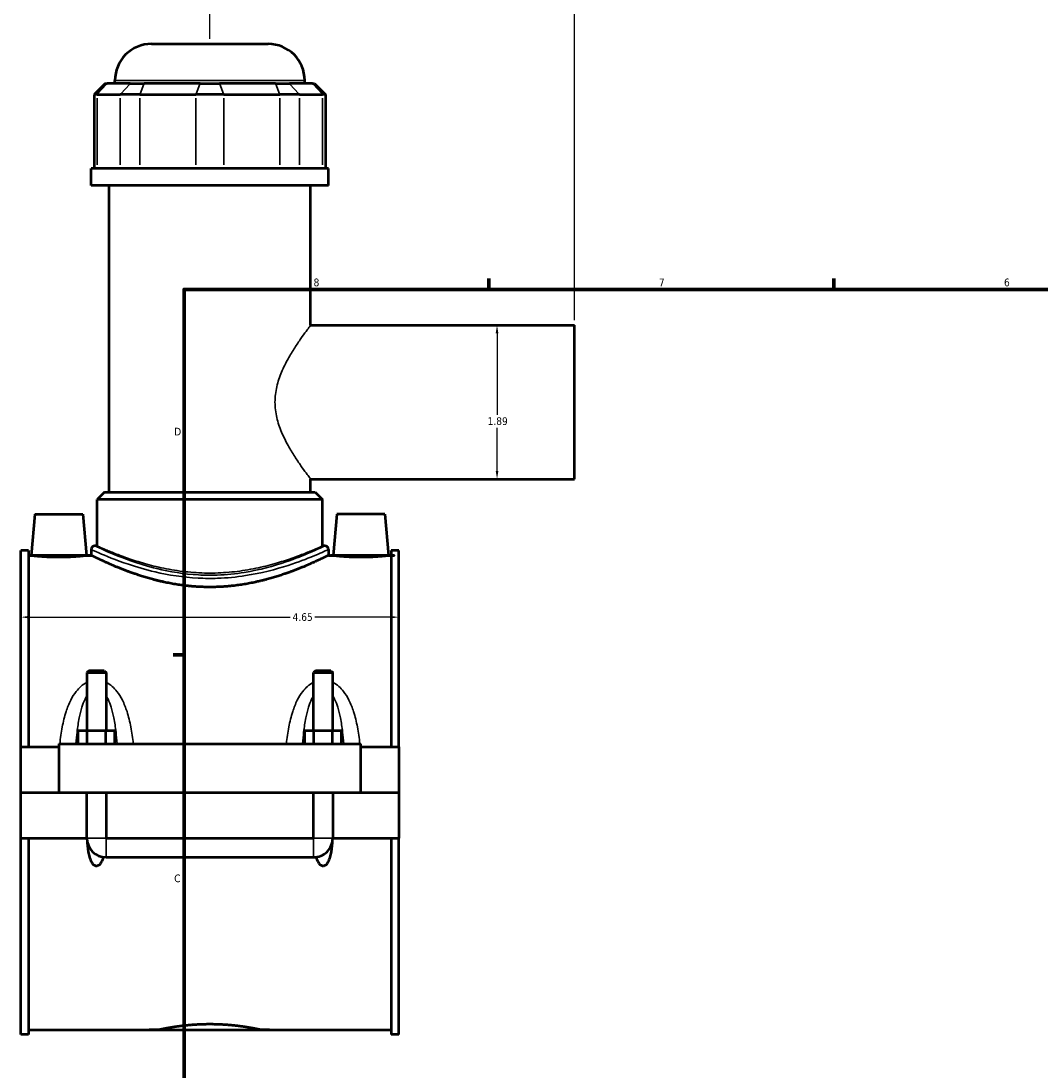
# Model space of a CAD drawing. Header units: inches. Extents: x -1.5 to 48.7, y -2 to 47.9.
# Tile 2 of 8: x -1.5 to 11, y 11.4 to 24.3. Entities that reach past the tile are written whole.
import ezdxf

# ---------------------------------------------------------------- set-up
doc = ezdxf.new("R2010")
doc.units = ezdxf.units.IN
doc.header["$MEASUREMENT"] = 0
for name, color, linetype, lineweight in [('Border (ANSI)', 7, 'Continuous', 70), ('Dimension (ANSI)', 7, 'Continuous', 25), ('Visible (ANSI)', 7, 'Continuous', 50), ('Visible Narrow (ANSI)', 7, 'Continuous', 35)]:
    doc.layers.add(name, color=color, linetype=linetype, lineweight=lineweight)
doc.styles.add('Note Text (ANSI)', font='tahoma.ttf')
doc.dimstyles.new('Default (ANSI)', dxfattribs={"dimtxt": 0.094488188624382, "dimasz": 0.0984251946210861, "dimexe": 0.125, "dimexo": 0.0625, "dimgap": 0.031496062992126, "dimtad": 0, "dimtih": 1, "dimtoh": 1, "dimrnd": 1e-08, "dimzin": 4, "dimdsep": 46, "dimtxsty": 'Note Text (ANSI)', "dimcen": 0.09, "dimdle": 0.3937007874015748, "dimclrd": 256, "dimclre": 256, "dimclrt": 5, "dimadec": 0, "dimazin": 1, "dimtfac": 1, "dimtofl": 0, "dimtmove": 0, "dimatfit": 3, "dimfxl": 1, "dimtolj": 1, "dimtzin": 4, "dimlwd": -1, "dimlwe": -1, "dimarcsym": 0})

# ---------------------------------------------------------------- blocks, each defined once
blk = doc.blocks.new('Borders Default Border')
at = {"layer": 'Border (ANSI)'}
for p, q in [((4.250000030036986, 21.00000006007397), (4.250000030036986, 21.13448766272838)), ((8.500000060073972, 21.00000006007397), (8.500000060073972, 21.13448766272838)), ((0.4999999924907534, 16.49999993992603), (0.3655118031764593, 16.49999993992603))]:
    blk.add_line(p, q, dxfattribs=at)
at = {"layer": 'Border (ANSI)', "flags": 128}
blk.add_lwpolyline([(0.4999999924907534, 0.9999999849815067), (0.4999999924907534, 21.00000006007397), (33.49999855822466, 21.00000006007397), (33.49999855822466, 0.9999999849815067), (0.4999999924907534, 0.9999999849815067)], dxfattribs=at)
at = {"layer": 'Border (ANSI)', "color": 5, "true_color": 0x0000ff, "char_height": 0.0944881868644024, "attachment_point": 7, "style": 'Note Text (ANSI)'}
for s, insert in [('8', (2.09415882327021, 21.03785602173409)), ('7', (6.345746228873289, 21.04)), ('6', (10.59483913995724, 21.03800916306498)), ('D', (0.378138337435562, 19.2027559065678)), ('C', (0.3779006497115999, 13.70107135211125))]:
    blk.add_mtext(s, dxfattribs=dict(at, insert=insert))
blk = doc.blocks.new('*D6')
at = {"layer": 'Defpoints', "color": 0, "transparency": 16777216}
for p in [(5.306831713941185, 24.83500270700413), (0.8168317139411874, 24.02283973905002), (5.306831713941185, 20.55969013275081)]:
    blk.add_point(p, dxfattribs=at)
at = {"layer": 'Dimension (ANSI)', "transparency": 16777216}
for p, q in [((0.8168317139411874, 24.08533973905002), (0.8168317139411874, 24.96000270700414)), ((5.306831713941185, 20.62219013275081), (5.306831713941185, 24.96000270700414)), ((0.9152569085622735, 24.83500270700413), (3.023211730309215, 24.83500270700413)), ((5.208406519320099, 24.83500270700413), (3.330451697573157, 24.83500270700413))]:
    blk.add_line(p, q, dxfattribs=at)
for points in [[(0.9152569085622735, 24.85140690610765), (0.9152569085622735, 24.81859850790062), (0.8168317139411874, 24.83500270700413)], [(5.208406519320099, 24.85140690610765), (5.208406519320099, 24.81859850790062), (5.306831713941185, 24.83500270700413)]]:
    blk.add_solid(points, dxfattribs=at)
at = {"layer": 'Dimension (ANSI)', "color": 5, "transparency": 16777216, "insert": (3.054707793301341, 24.8841187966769), "char_height": 0.094488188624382, "attachment_point": 1, "style": 'Note Text (ANSI)'}
blk.add_mtext('\\A1;4.49', dxfattribs=at)
blk = doc.blocks.new('*D7')
at = {"layer": 'Defpoints', "color": 0, "transparency": 16777216}
for p in [(3.141831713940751, 16.96561731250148), (-1.508168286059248, 16.57667438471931), (3.141831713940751, 16.57667438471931)]:
    blk.add_point(p, dxfattribs=at)
at = {"layer": 'Dimension (ANSI)', "transparency": 16777216}
for p, q in [((-1.409743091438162, 16.96561731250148), (1.80390976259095, 16.96561731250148)), ((3.043406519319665, 16.96561731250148), (2.10975366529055, 16.96561731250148))]:
    blk.add_line(p, q, dxfattribs=at)
for points in [[(-1.409743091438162, 16.98202151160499), (-1.409743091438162, 16.94921311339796), (-1.508168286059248, 16.96561731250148)], [(3.043406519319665, 16.98202151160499), (3.043406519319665, 16.94921311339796), (3.141831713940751, 16.96561731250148)]]:
    blk.add_solid(points, dxfattribs=at)
at = {"layer": 'Dimension (ANSI)', "color": 5, "transparency": 16777216, "insert": (1.835405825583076, 17.01473340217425), "char_height": 0.094488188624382, "attachment_point": 1, "style": 'Note Text (ANSI)'}
blk.add_mtext('\\A1;4.65', dxfattribs=at)
blk = doc.blocks.new('*D9')
at = {"layer": 'Defpoints', "color": 0, "transparency": 16777216}
for p in [(4.352943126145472, 20.55969013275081), (4.352943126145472, 18.66598934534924), (4.352943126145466, 18.66598934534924)]:
    blk.add_point(p, dxfattribs=at)
at = {"layer": 'Dimension (ANSI)', "transparency": 16777216}
for p, q in [((4.352943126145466, 20.46126493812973), (4.352943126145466, 19.45751697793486)), ((4.352943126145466, 18.76441453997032), (4.352943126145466, 19.2957215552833))]:
    blk.add_line(p, q, dxfattribs=at)
for points in [[(4.336538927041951, 20.46126493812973), (4.36934732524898, 20.46126493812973), (4.352943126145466, 20.55969013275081)], [(4.336538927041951, 18.76441453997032), (4.36934732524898, 18.76441453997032), (4.352943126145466, 18.66598934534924)]]:
    blk.add_solid(points, dxfattribs=at)
at = {"layer": 'Dimension (ANSI)', "color": 5, "transparency": 16777216, "insert": (4.23672075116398, 19.42602091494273), "char_height": 0.094488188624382, "attachment_point": 1, "style": 'Note Text (ANSI)'}
blk.add_mtext('\\A1;1.89', dxfattribs=at)

msp = doc.modelspace()

# ---------------------------------------------------------------- linework, layer by layer
at = {"layer": 'Visible (ANSI)'}
for p, q in [((0.0980915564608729, 24.02283973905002), (1.535571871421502, 24.02283973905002)), ((-0.4713338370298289, 23.53493973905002), (-0.6060976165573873, 23.40017595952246)), ((-0.4713338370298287, 23.53493973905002), (-0.4473978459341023, 23.53493973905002)), ((-0.1622028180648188, 23.53493973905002), (-0.4473978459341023, 23.53493973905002)), ((-0.351121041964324, 23.53493973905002), (-0.351121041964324, 23.57362714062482)), ((-0.1622028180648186, 23.53493973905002), (0.0079756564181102, 23.53493973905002)), ((0.6964973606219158, 23.53493973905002), (0.0079756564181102, 23.53493973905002)), ((0.6964973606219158, 23.53493973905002), (0.9371660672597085, 23.53493973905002)), ((1.625687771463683, 23.53493973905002), (0.9371660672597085, 23.53493973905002)), ((1.625687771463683, 23.53493973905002), (1.795866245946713, 23.53493973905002)), ((2.081061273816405, 23.53493973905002), (1.795866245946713, 23.53493973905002)), ((1.984784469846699, 23.53493973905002), (1.984784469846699, 23.57362714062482)), ((2.081061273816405, 23.53493973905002), (2.104997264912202, 23.53493973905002)), ((2.104997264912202, 23.53493973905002), (2.239761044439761, 23.40017595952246)), ((-0.5719033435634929, 23.40017595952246), (-0.6060976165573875, 23.40017595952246)), ((-0.6060976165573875, 23.40017595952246), (-0.6060976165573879, 22.48943973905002)), ((-0.5719033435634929, 23.40017595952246), (-0.2867083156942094, 23.40017595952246)), ((-0.0435962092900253, 23.40017595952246), (-0.2867083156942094, 23.40017595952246)), ((-0.0435962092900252, 23.40017595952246), (0.6449254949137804, 23.40017595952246)), ((0.9887379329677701, 23.40017595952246), (0.6449254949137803, 23.40017595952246)), ((0.9887379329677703, 23.40017595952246), (1.677259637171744, 23.40017595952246)), ((1.920371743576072, 23.40017595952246), (1.677259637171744, 23.40017595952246)), ((1.920371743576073, 23.40017595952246), (2.205566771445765, 23.40017595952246)), ((2.239761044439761, 23.40017595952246), (2.205566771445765, 23.40017595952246)), ((2.239761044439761, 23.40017595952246), (2.239761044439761, 22.48943973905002)), ((2.276772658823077, 22.48943973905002), (-0.6431092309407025, 22.48943973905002)), ((-0.6431092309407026, 22.28033973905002), (-0.6431092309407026, 22.48943973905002)), ((2.276772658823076, 22.28033973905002), (2.276772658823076, 22.48943973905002)), ((2.276772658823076, 22.28033973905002), (-0.6431092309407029, 22.28033973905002)), ((-0.4241180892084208, 18.50467438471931), (-0.4241180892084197, 22.28033973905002)), ((2.057781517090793, 20.55969013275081), (2.057781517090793, 22.28033973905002)), ((2.057781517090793, 20.55969013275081), (5.306831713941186, 20.55969013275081)), ((5.306831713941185, 18.66598934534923), (5.306831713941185, 20.55969013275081)), ((2.057781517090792, 18.50467438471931), (2.057781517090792, 18.66598934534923)), ((2.057781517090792, 18.66598934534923), (5.306831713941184, 18.66598934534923)), ((-0.4802696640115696, 18.50467438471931), (-0.5701121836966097, 18.41483186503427)), ((-0.4802696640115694, 18.50467438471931), (2.113933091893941, 18.50467438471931)), ((2.113933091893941, 18.50467438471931), (2.20377561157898, 18.41483186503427)), ((2.203775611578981, 18.41483186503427), (-0.5701121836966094, 18.41483186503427)), ((-0.5701121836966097, 17.84345391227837), (-0.5701121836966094, 18.41483186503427)), ((2.20377561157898, 17.84345391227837), (2.203775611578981, 18.41483186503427)), ((-1.338443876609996, 18.23394210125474), (-1.382825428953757, 17.72665863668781)), ((-1.338443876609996, 18.23394210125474), (-0.7478926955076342, 18.23394210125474)), ((-0.7478926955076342, 18.23394210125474), (-0.703511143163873, 17.72665863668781)), ((2.381556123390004, 18.23394210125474), (2.337174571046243, 17.72665863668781)), ((2.972107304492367, 18.23394210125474), (2.381556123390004, 18.23394210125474)), ((2.972107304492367, 18.23394210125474), (3.016488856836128, 17.72665863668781)), ((-0.5701121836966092, 17.84345391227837), (-0.5981879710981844, 17.84345391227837)), ((2.231851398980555, 17.84345391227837), (2.20377561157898, 17.84345391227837)), ((-1.508168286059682, 15.36829249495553), (-1.508168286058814, 17.78505627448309)), ((-1.415168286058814, 17.78505627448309), (-1.508168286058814, 17.78505627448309)), ((-1.415168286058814, 17.78505627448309), (-1.415168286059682, 15.36829249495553)), ((-1.415168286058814, 17.72665863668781), (-1.382825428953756, 17.72665863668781)), ((-0.7035111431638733, 17.72665863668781), (-0.6431092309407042, 17.72665863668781)), ((-0.6431092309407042, 17.79853265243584), (-0.6431092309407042, 17.72665863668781)), ((2.276772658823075, 17.79853265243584), (2.276772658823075, 17.72665863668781)), ((2.276772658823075, 17.72665863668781), (2.337174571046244, 17.72665863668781)), ((3.016488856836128, 17.72665863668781), (3.048831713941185, 17.72665863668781)), ((3.048831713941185, 17.78505627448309), (3.048831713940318, 15.36829249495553)), ((3.141831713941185, 17.78505627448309), (3.048831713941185, 17.78505627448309)), ((3.141831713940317, 15.36829249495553), (3.141831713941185, 17.78505627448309)), ((-0.6726564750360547, 16.30612057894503), (-0.6962785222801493, 16.28249853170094)), ((-0.4836800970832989, 16.30612057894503), (-0.6726564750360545, 16.30612057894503)), ((-0.4836800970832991, 16.30612057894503), (-0.4600580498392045, 16.28249853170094)), ((2.117343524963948, 16.30612057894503), (2.093721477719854, 16.28249853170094)), ((2.306319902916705, 16.30612057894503), (2.117343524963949, 16.30612057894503)), ((2.306319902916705, 16.30612057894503), (2.329941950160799, 16.28249853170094)), ((-0.6962785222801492, 16.28249853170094), (-0.4600580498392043, 16.28249853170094)), ((-0.6962785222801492, 16.28249853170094), (-0.6962785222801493, 15.56514288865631)), ((-0.4600580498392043, 16.28249853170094), (-0.4600580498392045, 15.56514288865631)), ((2.093721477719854, 16.28249853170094), (2.329941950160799, 16.28249853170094)), ((2.093721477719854, 15.56514288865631), (2.093721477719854, 16.28249853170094)), ((2.329941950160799, 15.56514288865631), (2.329941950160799, 16.28249853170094)), ((-0.8054715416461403, 15.40766257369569), (-0.8054715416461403, 15.56514288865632)), ((-0.6918199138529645, 15.56514288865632), (-0.8054715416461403, 15.56514288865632)), ((-0.6918199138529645, 15.40766257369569), (-0.6918199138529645, 15.56514288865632)), ((-0.4645166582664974, 15.56514288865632), (-0.6918199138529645, 15.56514288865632)), ((-0.4645166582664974, 15.40766257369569), (-0.4645166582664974, 15.56514288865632)), ((-0.3508650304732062, 15.56514288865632), (-0.4645166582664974, 15.56514288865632)), ((-0.3508650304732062, 15.40766257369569), (-0.3508650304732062, 15.56514288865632)), ((1.98452845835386, 15.40766257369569), (1.98452845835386, 15.56514288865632)), ((2.098180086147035, 15.56514288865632), (1.98452845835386, 15.56514288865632)), ((2.098180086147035, 15.40766257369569), (2.098180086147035, 15.56514288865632)), ((2.325483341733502, 15.56514288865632), (2.098180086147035, 15.56514288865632)), ((2.325483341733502, 15.40766257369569), (2.325483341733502, 15.56514288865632)), ((2.439134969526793, 15.56514288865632), (2.325483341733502, 15.56514288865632)), ((2.439134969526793, 15.40766257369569), (2.439134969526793, 15.56514288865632)), ((-1.043168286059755, 15.40766257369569), (-1.043168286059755, 14.80874525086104)), ((-1.043168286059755, 15.40766257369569), (2.676831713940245, 15.40766257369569)), ((2.676831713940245, 14.80874525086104), (2.676831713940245, 15.40766257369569)), ((-1.508168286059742, 15.36829249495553), (-1.043168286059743, 15.36829249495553)), ((-1.508168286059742, 14.80874525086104), (-1.508168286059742, 15.36829249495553)), ((2.676831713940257, 15.36829249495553), (3.141831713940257, 15.36829249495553)), ((3.141831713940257, 15.36829249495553), (3.141831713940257, 14.80874525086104)), ((-1.508168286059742, 14.80874525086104), (-1.043168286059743, 14.80874525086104)), ((-1.508168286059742, 14.24526099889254), (-1.508168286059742, 14.80480824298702)), ((-0.696278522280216, 14.80480824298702), (-1.508168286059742, 14.80480824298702)), ((-1.043168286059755, 14.80874525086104), (2.676831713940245, 14.80874525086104)), ((-0.6962785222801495, 14.80874525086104), (-0.6962785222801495, 14.80480824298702)), ((-0.696278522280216, 14.24526099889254), (-0.696278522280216, 14.80480824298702)), ((-0.4600580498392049, 14.80874525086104), (-0.4600580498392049, 14.80480824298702)), ((-0.4600580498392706, 14.80480824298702), (-0.4600580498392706, 14.24526099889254)), ((2.093721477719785, 14.80480824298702), (-0.4600580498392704, 14.80480824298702)), ((2.093721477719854, 14.80480824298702), (2.093721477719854, 14.80874525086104)), ((2.093721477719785, 14.24526099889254), (2.093721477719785, 14.80480824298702)), ((2.329941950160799, 14.80480824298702), (2.329941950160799, 14.80874525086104)), ((2.329941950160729, 14.80480824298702), (2.329941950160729, 14.24526099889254)), ((3.141831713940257, 14.80480824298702), (2.329941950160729, 14.80480824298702)), ((2.676831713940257, 14.80874525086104), (3.141831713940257, 14.80874525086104)), ((3.141831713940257, 14.80480824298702), (3.141831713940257, 14.24526099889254)), ((-1.508168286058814, 11.82849721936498), (-1.508168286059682, 14.24526099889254)), ((-1.508168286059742, 14.24526099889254), (-0.696278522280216, 14.24526099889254)), ((-1.415168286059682, 14.24526099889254), (-1.415168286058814, 11.82849721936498)), ((-0.4600580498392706, 14.24526099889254), (2.093721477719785, 14.24526099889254)), ((2.329941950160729, 14.24526099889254), (3.141831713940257, 14.24526099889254)), ((3.048831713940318, 14.24526099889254), (3.048831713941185, 11.82849721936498)), ((3.141831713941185, 11.82849721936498), (3.141831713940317, 14.24526099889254)), ((-0.4600580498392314, 14.00904052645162), (2.09372147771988, 14.00904052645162)), ((-1.415168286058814, 11.82849721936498), (-1.508168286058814, 11.82849721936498)), ((-1.415168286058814, 11.88689485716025), (0.1995088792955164, 11.88689485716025)), ((1.434154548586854, 11.88689485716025), (3.048831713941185, 11.88689485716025)), ((3.141831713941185, 11.82849721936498), (3.048831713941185, 11.82849721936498))]:
    msp.add_line(p, q, dxfattribs=at)
for centre, radius, start, end in [((0.0980915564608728, 23.57362714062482), 0.4492125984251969, 89.99999999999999, 180), ((1.535571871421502, 23.57362714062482), 0.4492125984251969, 0, 90), ((-0.5981879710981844, 17.79853265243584), 0.0449212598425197, 90, 180), ((2.231851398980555, 17.79853265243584), 0.0449212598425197, 0, 90), ((-0.4600580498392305, 14.24526099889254), 0.2362204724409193, 180, 269.9999999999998), ((2.09372147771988, 14.24526099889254), 0.2362204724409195, 269.9999999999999, 0)]:
    msp.add_arc(centre, radius, start, end, dxfattribs=at)
for points, knots in [([(-0.703511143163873, 17.72665863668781), (-0.7035111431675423, 17.72665863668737), (-0.7119966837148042, 17.72562274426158), (-0.7465176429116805, 17.7218694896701), (-0.7725520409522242, 17.71920446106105), (-0.832726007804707, 17.71417874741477), (-0.8709094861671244, 17.71149031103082), (-0.9547156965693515, 17.70768775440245), (-1.00034246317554, 17.70663016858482), (-1.085994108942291, 17.70663016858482), (-1.131620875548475, 17.70768775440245), (-1.215427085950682, 17.71149031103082), (-1.253610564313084, 17.71417874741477), (-1.313784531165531, 17.71920446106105), (-1.339818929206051, 17.7218694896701), (-1.374339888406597, 17.72562274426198), (-1.382825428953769, 17.72665863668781), (-1.382825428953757, 17.72665863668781)], [1.30455409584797, 1.30455409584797, 1.304554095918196, 1.304554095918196, 1.630498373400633, 1.630498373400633, 1.956442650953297, 1.956442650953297, 2.282775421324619, 2.282775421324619, 2.609108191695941, 2.609108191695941, 2.935440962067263, 2.935440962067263, 3.261773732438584, 3.261773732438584, 3.587718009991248, 3.587718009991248, 3.913662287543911, 3.913662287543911, 3.913662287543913, 3.913662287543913]), ([(2.276772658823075, 17.72665863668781), (2.276772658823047, 17.72665863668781), (2.267664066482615, 17.72206869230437), (2.229892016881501, 17.70345623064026), (2.201241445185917, 17.68944501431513), (2.126201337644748, 17.65416763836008), (2.079751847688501, 17.63289380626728), (1.973141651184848, 17.58688880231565), (1.91297265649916, 17.5621928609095), (1.785184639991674, 17.51389353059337), (1.712917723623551, 17.48849677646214), (1.555201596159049, 17.43999573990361), (1.469748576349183, 17.41693708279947), (1.290581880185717, 17.37797813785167), (1.196694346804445, 17.36209716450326), (1.006652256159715, 17.34082462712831), (0.9104906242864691, 17.33546863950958), (0.7231728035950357, 17.33546863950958), (0.6270111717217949, 17.34082462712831), (0.4369690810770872, 17.36209716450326), (0.3430815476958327, 17.37797813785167), (0.1639148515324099, 17.41693708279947), (0.0784618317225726, 17.43999573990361), (-0.0792542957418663, 17.48849677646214), (-0.1515212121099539, 17.51389353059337), (-0.2793092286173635, 17.5621928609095), (-0.3394782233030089, 17.58688880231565), (-0.4460884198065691, 17.63289380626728), (-0.4925379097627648, 17.65416763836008), (-0.5675780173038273, 17.68944501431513), (-0.5962285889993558, 17.70345623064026), (-0.6340006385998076, 17.7220686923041), (-0.6431092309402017, 17.72665863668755), (-0.6431092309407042, 17.72665863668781)], [5.70166505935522, 5.70166505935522, 5.70166505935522, 5.70166505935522, 6.413400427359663, 6.413400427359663, 7.125135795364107, 7.125135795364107, 7.836871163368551, 7.836871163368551, 8.548606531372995, 8.548606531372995, 9.262287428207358, 9.262287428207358, 9.97596832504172, 9.97596832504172, 10.68964922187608, 10.68964922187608, 11.40333011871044, 11.40333011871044, 12.1170110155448, 12.1170110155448, 12.83069191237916, 12.83069191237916, 13.54437280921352, 13.54437280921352, 14.25805370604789, 14.25805370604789, 14.96978907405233, 14.96978907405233, 15.68152444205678, 15.68152444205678, 16.39325981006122, 16.39325981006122, 17.10499517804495, 17.10499517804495, 17.10499517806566, 17.10499517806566]), ([(3.016488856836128, 17.72665863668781), (3.016488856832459, 17.72665863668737), (3.008003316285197, 17.72562274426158), (2.97348235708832, 17.7218694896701), (2.947447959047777, 17.71920446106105), (2.887273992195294, 17.71417874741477), (2.849090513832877, 17.71149031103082), (2.76528430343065, 17.70768775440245), (2.71965753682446, 17.70663016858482), (2.676831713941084, 17.70663016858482), (2.634005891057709, 17.70663016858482), (2.588379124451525, 17.70768775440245), (2.504572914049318, 17.71149031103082), (2.466389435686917, 17.71417874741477), (2.40621546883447, 17.71920446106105), (2.380181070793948, 17.7218694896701), (2.345660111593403, 17.72562274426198), (2.337174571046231, 17.72665863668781), (2.337174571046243, 17.72665863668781)], [3.913662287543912, 3.913662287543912, 3.913662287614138, 3.913662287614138, 4.239606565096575, 4.239606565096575, 4.565550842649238, 4.565550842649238, 4.89188361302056, 4.89188361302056, 5.218216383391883, 5.218216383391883, 5.218216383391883, 5.544549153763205, 5.544549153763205, 5.870881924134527, 5.870881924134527, 6.196826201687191, 6.196826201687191, 6.522770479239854, 6.522770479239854, 6.522770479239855, 6.522770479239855]), ([(-0.495369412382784, 14.0116950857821), (-0.4985451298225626, 14.00066183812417), (-0.5021799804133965, 13.98954133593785), (-0.5145473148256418, 13.95752026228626), (-0.5245259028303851, 13.93733411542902), (-0.5436134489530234, 13.9160736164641), (-0.5496039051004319, 13.9106447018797), (-0.5597225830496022, 13.90477487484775), (-0.5632870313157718, 13.90319022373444), (-0.5706268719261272, 13.90104364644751), (-0.5744023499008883, 13.90048196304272), (-0.5819342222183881, 13.90048196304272), (-0.5857097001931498, 13.90104364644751), (-0.5930495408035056, 13.90319022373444), (-0.5966139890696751, 13.90477487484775), (-0.6067326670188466, 13.9106447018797), (-0.6127231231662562, 13.9160736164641), (-0.6318106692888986, 13.93733411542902), (-0.6417892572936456, 13.95752026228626), (-0.6581580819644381, 13.9999018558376), (-0.6642470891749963, 14.02220378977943), (-0.67906741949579, 14.08779737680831), (-0.6850167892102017, 14.13563779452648), (-0.6890640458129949, 14.1860126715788), (-0.6891401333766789, 14.18697030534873), (-0.6892154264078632, 14.18792852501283)], [1.536098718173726, 1.536098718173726, 1.536098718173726, 1.536098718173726, 1.621113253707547, 1.621113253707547, 1.787454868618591, 1.787454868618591, 1.84484773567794, 1.84484773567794, 1.873544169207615, 1.873544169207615, 1.902240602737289, 1.902240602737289, 1.930937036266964, 1.930937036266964, 1.959633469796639, 1.959633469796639, 2.017026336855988, 2.017026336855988, 2.183367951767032, 2.183367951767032, 2.349709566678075, 2.349709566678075, 2.713402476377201, 2.713402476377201, 2.720445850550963, 2.720445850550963, 2.720445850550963, 2.720445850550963]), ([(2.322878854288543, 14.18792852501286), (2.322803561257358, 14.18697030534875), (2.322727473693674, 14.1860126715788), (2.318680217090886, 14.13563779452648), (2.312730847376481, 14.08779737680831), (2.297910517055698, 14.02220378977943), (2.291821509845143, 13.9999018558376), (2.275452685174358, 13.95752026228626), (2.265474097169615, 13.93733411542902), (2.246386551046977, 13.9160736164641), (2.240396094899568, 13.9106447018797), (2.230277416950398, 13.90477487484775), (2.226712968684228, 13.90319022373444), (2.219373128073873, 13.90104364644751), (2.215597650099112, 13.90048196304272), (2.208065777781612, 13.90048196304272), (2.204290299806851, 13.90104364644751), (2.196950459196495, 13.90319022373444), (2.193386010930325, 13.90477487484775), (2.183267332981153, 13.9106447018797), (2.177276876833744, 13.9160736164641), (2.158189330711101, 13.93733411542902), (2.148210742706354, 13.95752026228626), (2.135843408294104, 13.98954133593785), (2.132208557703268, 14.00066183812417), (2.129032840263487, 14.0116950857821)], [1.084035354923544, 1.084035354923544, 1.084035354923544, 1.084035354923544, 1.091078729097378, 1.091078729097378, 1.454771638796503, 1.454771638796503, 1.621113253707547, 1.621113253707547, 1.787454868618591, 1.787454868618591, 1.84484773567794, 1.84484773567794, 1.873544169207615, 1.873544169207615, 1.90224060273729, 1.90224060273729, 1.930937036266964, 1.930937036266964, 1.959633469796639, 1.959633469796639, 2.017026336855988, 2.017026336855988, 2.183367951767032, 2.183367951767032, 2.268382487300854, 2.268382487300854, 2.268382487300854, 2.268382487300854]), ([(0.1995088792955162, 11.88689485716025), (0.1995088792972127, 11.88689485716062), (0.2032414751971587, 11.8876917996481), (0.2189219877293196, 11.89094753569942), (0.2308661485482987, 11.89340424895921), (0.2624030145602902, 11.89958310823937), (0.282020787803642, 11.90330490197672), (0.3273082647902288, 11.91130455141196), (0.3529810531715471, 11.91557458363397), (0.4076579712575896, 11.92384151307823), (0.4385496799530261, 11.92813054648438), (0.5058518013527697, 11.93619925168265), (0.5422610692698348, 11.93997064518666), (0.6182723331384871, 11.94624986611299), (0.6579371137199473, 11.94875653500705), (0.7377743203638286, 11.9520819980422), (0.777947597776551, 11.95289819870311), (0.8557158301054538, 11.95289819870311), (0.8958891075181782, 11.9520819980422), (0.975726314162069, 11.94875653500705), (1.015391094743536, 11.94624986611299), (1.091402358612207, 11.93997064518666), (1.127811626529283, 11.93619925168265), (1.195113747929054, 11.92813054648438), (1.226005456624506, 11.92384151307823), (1.280682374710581, 11.91557458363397), (1.306355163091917, 11.91130455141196), (1.351642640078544, 11.90330490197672), (1.371260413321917, 11.89958310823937), (1.402797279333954, 11.89340424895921), (1.414741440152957, 11.89094753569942), (1.430421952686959, 11.88769179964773), (1.434154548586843, 11.88689485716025), (1.434154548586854, 11.88689485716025)], [2.370292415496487, 2.370292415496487, 2.370292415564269, 2.370292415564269, 2.666568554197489, 2.666568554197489, 2.962844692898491, 2.962844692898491, 3.259120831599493, 3.259120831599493, 3.555396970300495, 3.555396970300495, 3.851693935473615, 3.851693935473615, 4.147990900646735, 4.147990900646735, 4.444287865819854, 4.444287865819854, 4.740584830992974, 4.740584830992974, 5.036881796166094, 5.036881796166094, 5.333178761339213, 5.333178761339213, 5.629475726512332, 5.629475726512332, 5.925772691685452, 5.925772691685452, 6.222048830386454, 6.222048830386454, 6.518324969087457, 6.518324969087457, 6.814601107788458, 6.814601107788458, 7.110877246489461, 7.110877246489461, 7.110877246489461, 7.110877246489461])]:
    msp.add_open_spline(points, degree=3, knots=knots, dxfattribs=at)
at = {"layer": 'Visible Narrow (ANSI)'}
for p, q in [((-0.453623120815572, 23.52820155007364), (-0.5656780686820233, 23.40691414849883)), ((1.970405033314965, 23.57362714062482), (-0.3367416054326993, 23.57362714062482)), ((-0.2804830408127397, 23.40691414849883), (-0.1684280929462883, 23.52820155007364)), ((0.0053970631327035, 23.52820155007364), (-0.0410176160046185, 23.40691414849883)), ((0.6939187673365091, 23.52820155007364), (0.6475040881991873, 23.40691414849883)), ((0.9397446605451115, 23.52820155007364), (0.9861593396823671, 23.40691414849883)), ((1.628266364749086, 23.52820155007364), (1.674681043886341, 23.40691414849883)), ((1.80209152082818, 23.52820155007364), (1.914146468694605, 23.40691414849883)), ((2.087286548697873, 23.52820155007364), (2.199341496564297, 23.40691414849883)), ((-0.5719033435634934, 22.53497655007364), (-0.5719033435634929, 23.35463914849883)), ((-0.2867083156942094, 23.35463914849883), (-0.2867083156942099, 22.53497655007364)), ((-0.0435962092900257, 22.53497655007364), (-0.0435962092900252, 23.35463914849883)), ((0.6449254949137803, 23.35463914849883), (0.64492549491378, 22.53497655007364)), ((0.9887379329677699, 22.53497655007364), (0.9887379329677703, 23.35463914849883)), ((1.677259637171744, 23.35463914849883), (1.677259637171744, 22.53497655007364)), ((1.920371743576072, 22.53497655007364), (1.920371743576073, 23.35463914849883)), ((2.205566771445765, 23.35463914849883), (2.205566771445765, 22.53497655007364)), ((-0.6948243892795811, 14.24526099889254), (-0.4615121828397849, 14.24526099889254)), ((-0.4600580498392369, 14.01049465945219), (-0.4600580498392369, 14.24380686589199)), ((2.093721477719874, 14.01049465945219), (2.093721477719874, 14.24380686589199)), ((2.328487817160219, 14.24526099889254), (2.095175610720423, 14.24526099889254))]:
    msp.add_line(p, q, dxfattribs=at)
for points, knots in [([(2.057781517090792, 18.66598934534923), (2.057781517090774, 18.66598934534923), (2.052984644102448, 18.67224834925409), (2.033788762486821, 18.69762252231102), (2.019400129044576, 18.71672655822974), (1.983121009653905, 18.76603471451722), (1.961208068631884, 18.79628065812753), (1.91334226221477, 18.86483781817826), (1.88740987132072, 18.90315134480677), (1.835323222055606, 18.98443634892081), (1.807100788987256, 19.03063769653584), (1.751508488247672, 19.13123092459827), (1.724156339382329, 19.18561565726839), (1.67612193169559, 19.30033074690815), (1.655468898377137, 19.3607681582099), (1.626827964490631, 19.48508343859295), (1.618973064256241, 19.54899475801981), (1.618973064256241, 19.67668472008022), (1.626827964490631, 19.74059603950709), (1.655468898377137, 19.86491131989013), (1.67612193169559, 19.92534873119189), (1.724156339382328, 20.04006382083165), (1.751508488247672, 20.09444855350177), (1.807100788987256, 20.19504178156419), (1.835323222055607, 20.24124312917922), (1.88740987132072, 20.32252813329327), (1.913342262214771, 20.36084165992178), (1.961208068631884, 20.42939881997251), (1.983121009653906, 20.45964476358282), (2.019400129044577, 20.5089529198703), (2.033788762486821, 20.52805695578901), (2.052984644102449, 20.55343112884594), (2.057781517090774, 20.55969013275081), (2.057781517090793, 20.55969013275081)], [3.846706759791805, 3.846706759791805, 3.846706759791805, 3.846706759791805, 4.321884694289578, 4.321884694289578, 4.797062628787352, 4.797062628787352, 5.272240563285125, 5.272240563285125, 5.747418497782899, 5.747418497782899, 6.233917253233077, 6.233917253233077, 6.720416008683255, 6.720416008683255, 7.206914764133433, 7.206914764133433, 7.69341351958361, 7.69341351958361, 8.179912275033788, 8.179912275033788, 8.666411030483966, 8.666411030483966, 9.152909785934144, 9.152909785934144, 9.639408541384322, 9.639408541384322, 10.11458647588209, 10.11458647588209, 10.58976441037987, 10.58976441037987, 11.06494234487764, 11.06494234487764, 11.54012027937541, 11.54012027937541, 11.54012027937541, 11.54012027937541]), ([(2.231767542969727, 17.84336326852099), (2.23178225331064, 17.8433792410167), (2.227024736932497, 17.84112771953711), (2.19252498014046, 17.82469644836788), (2.135115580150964, 17.79726391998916), (1.972291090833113, 17.72718761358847), (1.870518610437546, 17.68589024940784), (1.604496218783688, 17.5957046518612), (1.430802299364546, 17.54736982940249), (1.134021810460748, 17.49947868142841), (1.021817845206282, 17.48793274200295), (0.8315694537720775, 17.48122990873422), (0.7542338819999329, 17.48195248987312), (0.4977090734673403, 17.49567748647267), (0.3227822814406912, 17.52449729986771), (0.048282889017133, 17.59133041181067), (-0.0594420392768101, 17.62482792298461), (-0.3088382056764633, 17.71236700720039), (-0.430432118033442, 17.76591254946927), (-0.5649398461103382, 17.82717813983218), (-0.596459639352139, 17.8426242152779), (-0.5981645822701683, 17.8434426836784), (-0.5981875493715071, 17.84345343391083), (-0.5981867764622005, 17.8434525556)], [17.07551578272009, 17.07551578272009, 17.07551578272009, 17.07551578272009, 17.58513396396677, 17.58513396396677, 18.91419398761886, 18.91419398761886, 20.15619918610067, 20.15619918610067, 21.67596180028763, 21.67596180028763, 22.53632132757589, 22.53632132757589, 23.11892855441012, 23.11892855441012, 24.48886053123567, 24.48886053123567, 25.51019575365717, 25.51019575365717, 27.16413640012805, 27.16413640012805, 28.42367272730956, 28.42367272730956, 28.45920315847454, 28.45920315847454, 28.45920315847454, 28.45920315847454]), ([(2.20377561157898, 17.84345391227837), (2.203775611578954, 17.84345391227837), (2.19517898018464, 17.83949520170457), (2.159434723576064, 17.82341773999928), (2.132298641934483, 17.81130886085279), (2.061105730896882, 17.78082749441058), (2.0169921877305, 17.76245002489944), (1.91561483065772, 17.72275749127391), (1.858343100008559, 17.70147453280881), (1.736644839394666, 17.65994579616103), (1.66783992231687, 17.63817302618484), (1.517715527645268, 17.59672800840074), (1.436393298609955, 17.57709608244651), (1.266039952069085, 17.54403839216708), (1.176848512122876, 17.53062700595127), (0.9965488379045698, 17.51270475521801), (0.9054353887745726, 17.50821984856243), (0.7282280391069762, 17.50821984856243), (0.6371145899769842, 17.51270475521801), (0.4568149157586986, 17.53062700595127), (0.3676234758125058, 17.54403839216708), (0.1972701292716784, 17.57709608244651), (0.1159479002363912, 17.59672800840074), (-0.0341764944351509, 17.63817302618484), (-0.1029814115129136, 17.65994579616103), (-0.2246796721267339, 17.70147453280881), (-0.2819514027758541, 17.72275749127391), (-0.3833287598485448, 17.76245002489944), (-0.4274423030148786, 17.78082749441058), (-0.498635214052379, 17.81130886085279), (-0.5257712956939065, 17.82341773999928), (-0.5615155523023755, 17.83949520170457), (-0.5701121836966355, 17.84345391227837), (-0.5701121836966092, 17.84345391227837)], [5.396386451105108, 5.396386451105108, 5.396386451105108, 5.396386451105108, 6.070323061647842, 6.070323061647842, 6.744259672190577, 6.744259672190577, 7.418196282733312, 7.418196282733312, 8.092132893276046, 8.092132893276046, 8.767292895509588, 8.767292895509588, 9.44245289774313, 9.44245289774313, 10.11761289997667, 10.11761289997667, 10.79277290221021, 10.79277290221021, 11.46793290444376, 11.46793290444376, 12.1430929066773, 12.1430929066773, 12.81825290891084, 12.81825290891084, 13.49341291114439, 13.49341291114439, 14.16734952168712, 14.16734952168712, 14.84128613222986, 14.84128613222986, 15.51522274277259, 15.51522274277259, 16.18915935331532, 16.18915935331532, 16.18915935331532, 16.18915935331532]), ([(-0.643107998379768, 17.79853131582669), (-0.643108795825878, 17.79853218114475), (-0.6430850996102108, 17.79852158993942), (-0.64132603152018, 17.79771522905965), (-0.6088056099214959, 17.78249764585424), (-0.4700277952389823, 17.72213835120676), (-0.3445737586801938, 17.66938490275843), (-0.0872602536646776, 17.58314077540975), (0.0238845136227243, 17.55013878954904), (0.3070981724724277, 17.48429433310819), (0.4875781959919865, 17.45590084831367), (0.7522466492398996, 17.44237888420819), (0.8320373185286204, 17.44166699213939), (1.028325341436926, 17.44827067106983), (1.144091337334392, 17.45964581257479), (1.450293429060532, 17.50682851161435), (1.629501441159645, 17.55444832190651), (1.903968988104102, 17.64329981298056), (2.008972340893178, 17.68398626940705), (2.176965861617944, 17.75302594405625), (2.236197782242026, 17.78005266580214), (2.271792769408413, 17.79624087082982), (2.276701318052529, 17.79845908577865), (2.276686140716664, 17.79844334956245)], [-28.45920315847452, -28.45920315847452, -28.45920315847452, -28.45920315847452, -28.42367272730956, -28.42367272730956, -27.16413640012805, -27.16413640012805, -25.51019575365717, -25.51019575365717, -24.48886053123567, -24.48886053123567, -23.11892855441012, -23.11892855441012, -22.53632132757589, -22.53632132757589, -21.67596180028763, -21.67596180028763, -20.15619918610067, -20.15619918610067, -18.91419398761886, -18.91419398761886, -17.58513396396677, -17.58513396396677, -17.07551578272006, -17.07551578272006, -17.07551578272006, -17.07551578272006]), ([(-0.6962780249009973, 16.16176356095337), (-0.7231237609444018, 16.14881152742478), (-0.7478865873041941, 16.13195975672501), (-0.7914224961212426, 16.09443400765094), (-0.8105152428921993, 16.07405685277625), (-0.8543119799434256, 16.01896961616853), (-0.8767146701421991, 15.98239255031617), (-0.9188928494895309, 15.89887775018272), (-0.937522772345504, 15.85122689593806), (-0.9728875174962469, 15.74114020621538), (-0.9880466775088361, 15.67788837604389), (-1.013201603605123, 15.54596555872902), (-1.022897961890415, 15.4771949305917), (-1.030541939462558, 15.40766257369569)], [-2.705988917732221, -2.705988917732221, -2.705988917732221, -2.705988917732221, -2.476963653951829, -2.476963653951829, -2.261982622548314, -2.261982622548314, -1.933858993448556, -1.933858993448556, -1.547853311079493, -1.547853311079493, -1.066831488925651, -1.066831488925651, -0.5636639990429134, -0.5636639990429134, -0.5636639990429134, -0.5636639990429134]), ([(-0.1257946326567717, 15.40766257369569), (-0.1334386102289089, 15.47719493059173), (-0.1431349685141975, 15.54596555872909), (-0.1682898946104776, 15.677888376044), (-0.183449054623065, 15.74114020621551), (-0.2188137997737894, 15.85122689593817), (-0.2374437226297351, 15.89887775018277), (-0.2796219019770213, 15.98239255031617), (-0.3020245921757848, 16.01896961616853), (-0.3458213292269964, 16.07405685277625), (-0.3649140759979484, 16.09443400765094), (-0.4084499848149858, 16.131959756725), (-0.4332128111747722, 16.14881152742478), (-0.4600585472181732, 16.16176356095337)], [-5.47177935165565, -5.47177935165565, -5.47177935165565, -5.47177935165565, -4.968611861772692, -4.968611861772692, -4.487590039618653, -4.487590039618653, -4.101584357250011, -4.101584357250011, -3.773460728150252, -3.773460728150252, -3.558479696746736, -3.558479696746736, -3.329454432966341, -3.329454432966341, -3.329454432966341, -3.329454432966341]), ([(2.093721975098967, 16.16176356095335), (2.066876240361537, 16.14881152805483), (2.042113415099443, 16.13195975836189), (1.998577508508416, 16.09443401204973), (1.979484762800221, 16.07405685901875), (1.935688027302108, 16.01896962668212), (1.913285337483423, 15.9823925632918), (1.871107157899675, 15.89887776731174), (1.852477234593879, 15.85122691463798), (1.817112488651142, 15.74114022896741), (1.8019533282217, 15.6778884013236), (1.776798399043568, 15.54596557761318), (1.767102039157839, 15.47719494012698), (1.759458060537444, 15.40766257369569)], [-2.705988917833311, -2.705988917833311, -2.705988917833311, -2.705988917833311, -2.476963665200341, -2.476963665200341, -2.2619826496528, -2.2619826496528, -1.933859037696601, -1.933859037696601, -1.547853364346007, -1.547853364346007, -1.066831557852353, -1.066831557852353, -0.5636639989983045, -0.5636639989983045, -0.5636639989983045, -0.5636639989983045]), ([(2.66420536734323, 15.40766257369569), (2.656561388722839, 15.47719494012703), (2.646865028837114, 15.54596557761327), (2.621710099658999, 15.67788840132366), (2.606550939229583, 15.74114022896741), (2.571186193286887, 15.85122691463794), (2.552556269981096, 15.89887776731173), (2.51037809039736, 15.9823925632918), (2.487975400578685, 16.01896962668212), (2.444178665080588, 16.07405685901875), (2.425085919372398, 16.09443401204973), (2.381550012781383, 16.13195975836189), (2.356787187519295, 16.14881152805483), (2.329941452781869, 16.16176356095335)], [-5.471779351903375, -5.471779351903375, -5.471779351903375, -5.471779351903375, -4.968611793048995, -4.968611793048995, -4.487589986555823, -4.487589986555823, -4.101584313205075, -4.101584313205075, -3.773460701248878, -3.773460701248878, -3.558479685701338, -3.558479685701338, -3.329454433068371, -3.329454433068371, -3.329454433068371, -3.329454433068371]), ([(-0.8317519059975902, 15.40766257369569), (-0.8279976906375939, 15.45611347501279), (-0.8234941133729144, 15.50409411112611), (-0.810965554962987, 15.61087978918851), (-0.8023556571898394, 15.6692660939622), (-0.7822696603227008, 15.77088457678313), (-0.7716884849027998, 15.81486998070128), (-0.7477326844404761, 15.89196056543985), (-0.7350087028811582, 15.92572401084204), (-0.712650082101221, 15.9714295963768), (-0.704767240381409, 15.98568294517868), (-0.6962776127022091, 15.99890880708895)], [0.6848075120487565, 0.6848075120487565, 0.6848075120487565, 0.6848075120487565, 1.066831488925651, 1.066831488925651, 1.547853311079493, 1.547853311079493, 1.933858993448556, 1.933858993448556, 2.261982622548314, 2.261982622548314, 2.422020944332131, 2.422020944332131, 2.422020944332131, 2.422020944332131]), ([(-0.4600589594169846, 15.99890880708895), (-0.4515693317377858, 15.98568294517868), (-0.4436864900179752, 15.9714295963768), (-0.4213278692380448, 15.92572401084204), (-0.4086038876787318, 15.89196056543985), (-0.3846480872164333, 15.81486998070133), (-0.3740669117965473, 15.77088457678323), (-0.3539809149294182, 15.66926609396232), (-0.3453710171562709, 15.61087978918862), (-0.3328424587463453, 15.50409411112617), (-0.3283388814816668, 15.45611347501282), (-0.3245846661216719, 15.40766257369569)], [3.613422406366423, 3.613422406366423, 3.613422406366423, 3.613422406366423, 3.773460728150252, 3.773460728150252, 4.101584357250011, 4.101584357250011, 4.487590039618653, 4.487590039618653, 4.968611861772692, 4.968611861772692, 5.350635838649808, 5.350635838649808, 5.350635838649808, 5.350635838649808]), ([(1.958248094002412, 15.40766257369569), (1.9620023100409, 15.45611348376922), (1.966505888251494, 15.50409412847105), (1.979034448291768, 15.61087981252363), (1.987644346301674, 15.66926611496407), (2.007730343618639, 15.7708845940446), (2.018311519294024, 15.81486999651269), (2.042267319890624, 15.89196057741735), (2.054991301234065, 15.92572402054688), (2.077349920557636, 15.97142960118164), (2.085232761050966, 15.98568294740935), (2.093722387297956, 15.9989088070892)], [0.6848075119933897, 0.6848075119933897, 0.6848075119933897, 0.6848075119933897, 1.066831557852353, 1.066831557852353, 1.547853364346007, 1.547853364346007, 1.933859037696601, 1.933859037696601, 2.2619826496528, 2.2619826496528, 2.422020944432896, 2.422020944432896, 2.422020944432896, 2.422020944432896]), ([(2.329941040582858, 15.9989088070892), (2.338430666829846, 15.98568294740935), (2.346313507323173, 15.97142960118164), (2.368672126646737, 15.92572402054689), (2.381396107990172, 15.89196057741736), (2.405351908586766, 15.81486999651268), (2.415933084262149, 15.77088459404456), (2.436019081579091, 15.66926611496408), (2.444628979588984, 15.61087981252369), (2.45715753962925, 15.50409412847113), (2.461661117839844, 15.45611348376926), (2.465415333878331, 15.40766257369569)], [3.613422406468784, 3.613422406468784, 3.613422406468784, 3.613422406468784, 3.773460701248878, 3.773460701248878, 4.101584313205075, 4.101584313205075, 4.487589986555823, 4.487589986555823, 4.968611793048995, 4.968611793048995, 5.350635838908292, 5.350635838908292, 5.350635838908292, 5.350635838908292])]:
    msp.add_open_spline(points, degree=3, knots=knots, dxfattribs=at)

# ---------------------------------------------------------------- block references
msp.add_blockref('Borders Default Border', (0, 0))

# ---------------------------------------------------------------- dimensions: what is measured, and where the dimension line sits
at = {"layer": 'Dimension (ANSI)'}
for base, p1, p2, angle, override, picture, middle in [((5.306831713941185, 24.83500270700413), (0.8168317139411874, 24.02283973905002), (5.306831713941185, 20.55969013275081), 180, {"dimgap": 0.031496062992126, "dimtih": 0, "dimtoh": 0, "dimdec": 2, "dimtol": 0, "dimlim": 0, "dimtp": 0, "dimtm": 0, "dimtdec": 2, "dimatfit": 1}, '*D6', (3.176831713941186, 24.83500270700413)), ((4.352943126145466, 18.66598934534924), (4.35294312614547, 20.55969013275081), (4.35294312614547, 18.66598934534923), 270, {"dimgap": 0.031496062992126, "dimdec": 2, "dimse1": 1, "dimse2": 1, "dimtol": 0, "dimlim": 0, "dimtp": 0, "dimtm": 0, "dimtdec": 2, "dimatfit": 1}, '*D9', (4.35294312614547, 19.37661926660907)), ((3.141831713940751, 16.96561731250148), (-1.508168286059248, 16.57667438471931), (3.141831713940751, 16.57667438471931), 180, {"dimgap": 0.031496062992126, "dimtih": 0, "dimtoh": 0, "dimdec": 2, "dimse1": 1, "dimse2": 1, "dimtol": 0, "dimlim": 0, "dimtp": 0, "dimtm": 0, "dimtdec": 2, "dimatfit": 1}, '*D7', (1.95683171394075, 16.96561731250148))]:
    dim = msp.add_linear_dim(base=base, p1=p1, p2=p2, angle=angle, dimstyle='Default (ANSI)', override=override, dxfattribs=at)
    dim.commit()
    dim.dimension.update_dxf_attribs({"geometry": picture, "text_midpoint": middle, "dimtype": 160})

doc.saveas('drawing.dxf')
